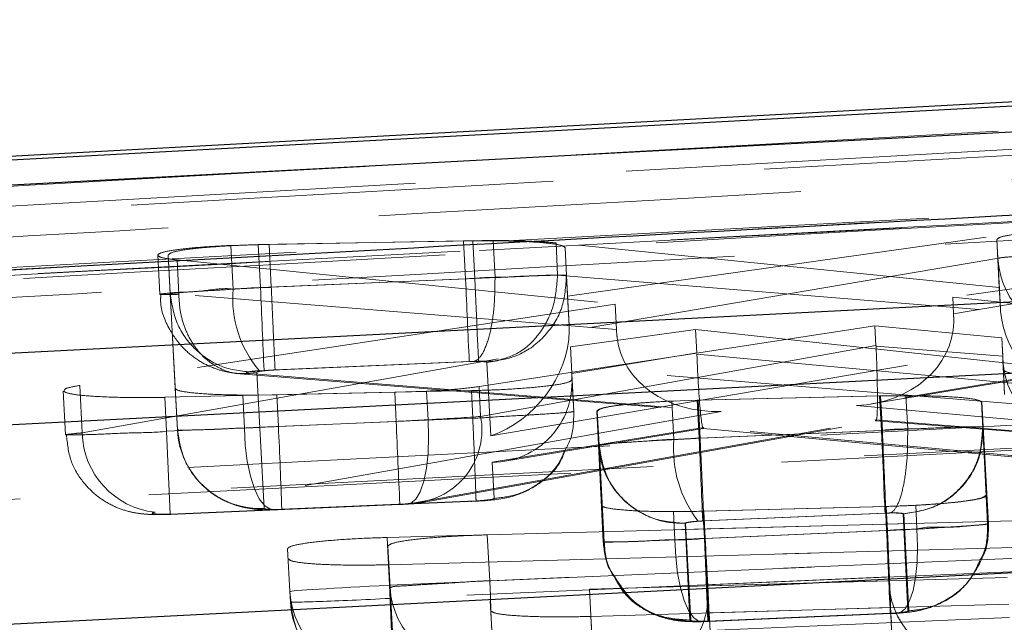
# Model space of a CAD drawing. Header units: millimetres. Extents: x 60 to 406, y 6 to 289.
# Tile 29 of 43: x 157.85 to 160.81, y 286.85 to 288.66. Entities that reach past the tile are written whole.
import ezdxf

# ---------------------------------------------------------------- set-up
doc = ezdxf.new("R2010")
doc.units = ezdxf.units.MM
doc.linetypes.add('HIDDEN', pattern=[1.905, 1.27, -0.635])

msp = doc.modelspace()

# ---------------------------------------------------------------- linework, layer by layer
at = {"color": 7, "linetype": 'Continuous', "lineweight": 25}
msp.add_line((165.361216, 288.65986), (155.324349, 288.112057), dxfattribs=at)
at = {"color": 7, "linetype": 'HIDDEN', "lineweight": 18}
for p, q in [((164.745055, 288.491656), (156.282471, 288.012718)), ((156.28341, 287.994442), (164.74594, 288.474453)), ((156.28341, 287.994442), (164.74594, 288.474453)), ((159.21228, 287.995321), (158.566983, 287.983668)), ((158.599442, 287.984301), (159.184329, 287.994844)), ((159.184329, 287.994844), (159.272916, 287.995328)), ((159.190191, 287.880761), (159.184329, 287.994844)), ((159.218104, 287.88193), (159.21228, 287.995321)), ((159.278586, 287.884985), (159.272916, 287.995328)), ((159.466829, 287.892287), (159.46187, 287.988809)), ((160.794299, 287.854408), (159.46187, 287.988809)), ((159.496866, 287.828279), (160.812834, 288.01423)), ((161.954846, 288.006832), (160.654198, 287.825731)), ((160.656765, 287.77576), (161.955527, 287.993577)), ((160.790125, 287.942623), (160.787231, 287.998942)), ((160.787231, 287.998942), (160.794299, 287.854408)), ((158.566983, 287.983668), (158.484822, 287.981224)), ((158.491566, 287.84996), (158.484822, 287.981224)), ((158.573635, 287.854229), (158.566983, 287.983668)), ((158.60605, 287.855667), (158.599442, 287.984301)), ((159.489002, 287.974355), (159.489, 287.974407)), ((159.489002, 287.974355), (159.496866, 287.828279)), ((159.493275, 287.891177), (159.489002, 287.974355)), ((158.265399, 287.951854), (158.271437, 287.834344)), ((158.317549, 287.551698), (158.296115, 287.95251)), ((158.302117, 287.835685), (158.296115, 287.95251)), ((158.328175, 287.834344), (158.32287, 287.937601)), ((158.32287, 287.937601), (159.639632, 287.80507)), ((160.816298, 287.946818), (159.501683, 287.723896)), ((160.797505, 287.792002), (160.790125, 287.942623)), ((158.573635, 287.854229), (159.218104, 287.88193)), ((159.190191, 287.880761), (158.606045, 287.855675)), ((159.278586, 287.88497), (159.278586, 287.884985)), ((159.466834, 287.89219), (159.466829, 287.892287)), ((159.466829, 287.892287), (160.798123, 287.783076)), ((159.493278, 287.891124), (159.493275, 287.891177)), ((159.501373, 287.740533), (159.493278, 287.891124)), ((160.797505, 287.792002), (160.794299, 287.854408)), ((158.302119, 287.83564), (158.302117, 287.835685)), ((158.302117, 287.835685), (158.323975, 287.42664)), ((158.328175, 287.834344), (158.328112, 287.834284)), ((159.643551, 287.728814), (158.328175, 287.834344)), ((159.501373, 287.740533), (159.496866, 287.828279)), ((160.654198, 287.825731), (162.284796, 287.654606)), ((160.656765, 287.77576), (160.654198, 287.825731)), ((159.639632, 287.80507), (158.030407, 287.560214)), ((159.643551, 287.728814), (159.639632, 287.80507)), ((162.287291, 287.60345), (160.657311, 287.75083)), ((159.230802, 287.557026), (160.420626, 287.739848)), ((159.881551, 287.728493), (159.505047, 287.676071)), ((161.087437, 287.598704), (159.881551, 287.728493)), ((159.885151, 287.658428), (159.881551, 287.728493)), ((161.763156, 287.734357), (160.365106, 287.49988)), ((160.410663, 287.504618), (161.79382, 287.736599)), ((160.423668, 287.680675), (160.420626, 287.739848)), ((160.420626, 287.739848), (160.801673, 287.703876)), ((158.037746, 287.417372), (159.645574, 287.703862)), ((159.266136, 287.409228), (161.030339, 287.708384)), ((160.804518, 287.648496), (160.801673, 287.703876)), ((160.801673, 287.703876), (160.80645, 287.60649)), ((160.423668, 287.680675), (159.235429, 287.466985)), ((159.505047, 287.676071), (159.510335, 287.577559)), ((159.509148, 287.596245), (159.505047, 287.676071)), ((160.804518, 287.648496), (160.423789, 287.678165)), ((159.228841, 287.633133), (158.584235, 287.605432)), ((158.617561, 287.606915), (159.201175, 287.631978)), ((159.201175, 287.631978), (159.21613, 287.632425)), ((161.061279, 287.486342), (159.273961, 287.632962)), ((159.509148, 287.596245), (159.885151, 287.658428)), ((159.885354, 287.654032), (161.090292, 287.543145)), ((160.810199, 287.533504), (160.805206, 287.635123)), ((158.584235, 287.605432), (158.570384, 287.604672)), ((159.254294, 287.629527), (159.266136, 287.409228)), ((160.810197, 287.533549), (160.80645, 287.60649)), ((158.507062, 287.596596), (158.511515, 287.596514)), ((158.511478, 287.59556), (159.912124, 287.48319)), ((158.511515, 287.596514), (158.542191, 287.595955)), ((158.542191, 287.595955), (159.957856, 287.482386)), ((158.584332, 287.19068), (158.562477, 287.599688)), ((159.515239, 287.482088), (159.509793, 287.583669)), ((159.515239, 287.48211), (159.510335, 287.577559)), ((157.980812, 287.544442), (157.987607, 287.412209)), ((158.037746, 287.417372), (158.030407, 287.560214)), ((158.317549, 287.551691), (158.323975, 287.42664)), ((159.20745, 287.544665), (158.622663, 287.53188)), ((158.977097, 287.539569), (159.07276, 287.543011)), ((159.077171, 287.45715), (159.07276, 287.543011)), ((159.211693, 287.462068), (159.20745, 287.544665)), ((159.235429, 287.466985), (159.230802, 287.557026)), ((158.286316, 287.524563), (158.977097, 287.539569)), ((158.291561, 287.42249), (158.286316, 287.524563)), ((158.622663, 287.53188), (158.520175, 287.531209)), ((158.525267, 287.432124), (158.520175, 287.531209)), ((158.62754, 287.436974), (158.622663, 287.53188)), ((158.981587, 287.452144), (158.977097, 287.539569)), ((159.810263, 287.513402), (159.886371, 287.515965)), ((159.816209, 287.39771), (159.810263, 287.513402)), ((159.870239, 287.515421), (159.889254, 287.51604)), ((159.886371, 287.515965), (160.434695, 287.528557)), ((159.892244, 287.401659), (159.886371, 287.515965)), ((159.889254, 287.51604), (160.437578, 287.528616)), ((159.895124, 287.401785), (159.889254, 287.51604)), ((160.440007, 287.425195), (160.434695, 287.528557)), ((160.437578, 287.528616), (160.51377, 287.529555)), ((160.442887, 287.425314), (160.437578, 287.528616)), ((160.518938, 287.428972), (160.51377, 287.529555)), ((160.735004, 287.513671), (160.742192, 287.509886)), ((160.365106, 287.49988), (162.089271, 287.343984)), ((160.744433, 287.435551), (160.740618, 287.509796)), ((160.740618, 287.509796), (160.754385, 287.230236)), ((160.742193, 287.509886), (160.742189, 287.50996)), ((160.742192, 287.509886), (160.757234, 287.230362)), ((160.746002, 287.43573), (160.742192, 287.509886)), ((159.957856, 287.482386), (158.256808, 287.179289)), ((158.62754, 287.436974), (159.211682, 287.46206)), ((159.03702, 287.207444), (160.421664, 287.456458)), ((159.070581, 287.210194), (160.42366, 287.453522)), ((159.515239, 287.48211), (159.515239, 287.482088)), ((159.589614, 287.38178), (159.584412, 287.483034)), ((159.598259, 287.200329), (159.584412, 287.483034)), ((159.601113, 287.200351), (159.585992, 287.483011)), ((159.591192, 287.381803), (159.585992, 287.483011)), ((160.421664, 287.456458), (161.065213, 287.406308)), ((160.423526, 287.453515), (161.027963, 287.406412)), ((158.981587, 287.452144), (158.291561, 287.42249)), ((159.906, 287.4343), (159.270426, 287.329202)), ((159.307597, 287.332517), (159.904459, 287.431215)), ((159.892244, 287.401659), (160.440007, 287.425195)), ((160.442887, 287.425314), (159.895124, 287.401793)), ((159.904334, 287.431215), (161.27648, 287.304943)), ((161.310076, 287.305092), (159.906, 287.4343)), ((160.518938, 287.428943), (160.518938, 287.428972)), ((160.744433, 287.435551), (160.758817, 287.143973)), ((160.744437, 287.435484), (160.744433, 287.435551)), ((160.746006, 287.43567), (160.746002, 287.43573)), ((160.761663, 287.144152), (160.746006, 287.43567)), ((158.302203, 287.173693), (158.291561, 287.42249)), ((159.603916, 287.090202), (159.589614, 287.38178)), ((159.591194, 287.381766), (159.591192, 287.381803)), ((159.591192, 287.381803), (159.606768, 287.090276)), ((159.270426, 287.329202), (159.276256, 287.220475)), ((160.758815, 287.14401), (160.754385, 287.230236)), ((160.761662, 287.144159), (160.757234, 287.230362)), ((158.302203, 287.173693), (158.99246, 287.203354)), ((158.302249, 287.172717), (158.992486, 287.202378)), ((158.637708, 287.188155), (158.621046, 287.1877)), ((159.221146, 287.213211), (158.637708, 287.188155)), ((158.637795, 287.187186), (159.221353, 287.212242)), ((158.99246, 287.203354), (159.008776, 287.204293)), ((159.008776, 287.204293), (159.03702, 287.207444)), ((159.221146, 287.213211), (159.221349, 287.212347)), ((159.603914, 287.090247), (159.598259, 287.200329)), ((159.601113, 287.200336), (159.606769, 287.090254)), ((160.451933, 287.196425), (159.903686, 287.182068)), ((160.454485, 287.196484), (159.906238, 287.182142)), ((160.543147, 287.200031), (160.451933, 287.196425)), ((160.455653, 287.124028), (160.451933, 287.196425)), ((160.458201, 287.124132), (160.454485, 287.196484)), ((160.546807, 287.128789), (160.543147, 287.200031)), ((161.108244, 287.160647), (158.953985, 287.103248)), ((159.255413, 287.111131), (161.409655, 287.168873)), ((159.906238, 287.182142), (159.814898, 287.180972)), ((159.819251, 287.096252), (159.814898, 287.180972)), ((160.450859, 287.176405), (159.903085, 287.152869)), ((159.907877, 287.100484), (159.903686, 287.182068)), ((159.910427, 287.100603), (159.906238, 287.182142)), ((159.906635, 287.153033), (160.453316, 287.176502)), ((160.453316, 287.176502), (160.466905, 287.176942)), ((160.519832, 286.882375), (160.505453, 287.173879)), ((160.507021, 287.174073), (160.52268, 286.882539)), ((159.849973, 287.145821), (159.864274, 286.854264)), ((159.867128, 286.854294), (159.851553, 287.145806)), ((159.903085, 287.152869), (159.889413, 287.152131)), ((160.758817, 287.143973), (160.758815, 287.14401)), ((160.761662, 287.144159), (160.761663, 287.144152)), ((158.961355, 286.959802), (158.953985, 287.103248)), ((159.262525, 286.972729), (159.255413, 287.111131)), ((160.455653, 287.124028), (159.907877, 287.100484)), ((159.91852, 286.851687), (159.907877, 287.100484)), ((159.910427, 287.100603), (160.45819, 287.124124)), ((158.661956, 286.940408), (158.655323, 287.069482)), ((158.977691, 286.685784), (158.956751, 287.077394)), ((158.963125, 286.953342), (158.956751, 287.077394)), ((159.603914, 287.090247), (159.603916, 287.090202)), ((159.606768, 287.090276), (159.606769, 287.090262)), ((161.413761, 287.088943), (159.913096, 287.047205)), ((158.958198, 287.021254), (160.458902, 287.062247)), ((158.961355, 286.959802), (161.113812, 287.052264)), ((161.414982, 287.065205), (159.262525, 286.972729)), ((159.913096, 287.047205), (159.917915, 286.957477)), ((159.917524, 286.961001), (159.913096, 287.047205)), ((160.458902, 287.062247), (160.463277, 286.973034)), ((160.462901, 286.984434), (160.458902, 287.062247)), ((158.963399, 286.920016), (158.958198, 287.021254)), ((159.917524, 286.961001), (161.417025, 287.025427)), ((160.462901, 286.984434), (158.963399, 286.920016)), ((159.917915, 286.957477), (160.8184, 286.983249)), ((158.963125, 286.953342), (158.984545, 286.552389)), ((160.463277, 286.973034), (159.562781, 286.947426)), ((159.923531, 286.84817), (159.917915, 286.957477)), ((160.468705, 286.867377), (160.463277, 286.973034)), ((160.468705, 286.867377), (160.464139, 286.960331)), ((158.663546, 286.909458), (158.661956, 286.940408)), ((159.569909, 286.808726), (159.562781, 286.947426)), ((159.923531, 286.84817), (159.918548, 286.941064)), ((159.27051, 286.789333), (159.264147, 286.913176)), ((159.56697, 286.865932), (160.467235, 286.892329)), ((160.822531, 286.902865), (159.922274, 286.876303)), ((160.467235, 286.892329), (160.475086, 286.732231)), ((160.471588, 286.807587), (160.467235, 286.892329)), ((159.571953, 286.76894), (159.56697, 286.865932)), ((159.91852, 286.851687), (160.466492, 286.875238)), ((159.918565, 286.85071), (160.466522, 286.874262)), ((160.467647, 286.875275), (159.920767, 286.851791)), ((159.920839, 286.850822), (160.467855, 286.874314)), ((159.922274, 286.876303), (159.930926, 286.715222)), ((159.927007, 286.784192), (159.922274, 286.876303)), ((160.824598, 286.862624), (159.923609, 286.823918)), ((160.45244, 286.873636), (160.493971, 286.876154)), ((160.466492, 286.875238), (160.482257, 286.876132)), ((160.467647, 286.875275), (160.467852, 286.874411)), ((159.905819, 286.851351), (159.898854, 286.850181)), ((159.920767, 286.851791), (159.905819, 286.851351))]:
    msp.add_line(p, q, dxfattribs=at)
at = {"color": 7, "linetype": 'Continuous', "lineweight": 25, "flags": 128}
for points in [[(165.084048, 288.628389), (164.35326, 288.58911), (161.409857, 288.43074), (155.65052, 288.120088)], [(155.251758, 288.027127), (155.97623, 288.065543), (158.919824, 288.221476), (164.692509, 288.526652)], [(163.821778, 287.964304), (163.08591, 287.926552), (160.142438, 287.775529), (154.669694, 287.494746)], [(154.266759, 287.260515), (155.002625, 287.298282), (157.946093, 287.449342), (163.361826, 287.727294)], [(162.120128, 287.063201), (161.384263, 287.025389), (158.440802, 286.874157), (153.644256, 286.627722)]]:
    msp.add_lwpolyline(points, dxfattribs=at)
at = {"color": 7, "linetype": 'HIDDEN', "lineweight": 18, "flags": 128}
for points in [[(155.510215, 287.790996), (156.246157, 287.830514), (159.18993, 287.988422), (164.944905, 288.296421)], [(155.510215, 287.790996), (156.246157, 287.830514), (159.18993, 287.988422), (164.944905, 288.296421)], [(164.880601, 288.267975), (164.144644, 288.228852), (161.200816, 288.072241), (155.439196, 287.765053)], [(164.880601, 288.267975), (164.144644, 288.228852), (161.200816, 288.072241), (155.439196, 287.765053)], [(159.218104, 287.88193), (159.220084, 287.835908), (159.221995, 287.791466), (159.223778, 287.750115), (159.225365, 287.713279), (159.226706, 287.682218), (159.227755, 287.658003), (159.228475, 287.641448), (159.228841, 287.633133)], [(154.550109, 287.118186), (155.285975, 287.155946), (158.22944, 287.306977), (163.702173, 287.587789)], [(154.550109, 287.118186), (155.285975, 287.155946), (158.22944, 287.306977), (163.702173, 287.587789)], [(154.432628, 287.03655), (160.799184, 287.363258), (163.527706, 287.503284)], [(163.558725, 287.511823), (162.822859, 287.474056), (159.879395, 287.32301), (154.463667, 287.045104)], [(163.558725, 287.511823), (162.822859, 287.474056), (159.879395, 287.32301), (154.463667, 287.045104)], [(159.008776, 287.204293), (159.025065, 287.206021), (159.040199, 287.218307), (159.053532, 287.240637), (159.064496, 287.272048), (159.072619, 287.311201), (159.077557, 287.356419), (159.079095, 287.405771), (159.077171, 287.45715)], [(158.621046, 287.1877), (158.603504, 287.187983), (158.586252, 287.198817), (158.570023, 287.219738), (158.555505, 287.249853), (158.543316, 287.287888), (158.533971, 287.332234), (158.527869, 287.380998), (158.525267, 287.432124)], [(160.440007, 287.425195), (160.442007, 287.37918), (160.443941, 287.334737), (160.44574, 287.293387), (160.447346, 287.256559), (160.448702, 287.225497), (160.449762, 287.201275), (160.45049, 287.184727), (160.450859, 287.176405)], [(160.482257, 286.876132), (160.497755, 286.877808), (160.512132, 286.890042), (160.524774, 286.912334), (160.535142, 286.943709), (160.54279, 286.982847), (160.54739, 287.028049), (160.54875, 287.077402), (160.546807, 287.128789)], [(159.898854, 286.850181), (159.890158, 286.851672), (159.874707, 286.862549), (159.860126, 286.883523), (159.847032, 286.913713), (159.835983, 286.95183), (159.827448, 286.996243), (159.821791, 287.045081), (159.819251, 287.096252)], [(158.961355, 286.959802), (158.963332, 286.91378), (158.965241, 286.869337), (158.967018, 286.827986), (158.968599, 286.791151), (158.969935, 286.760097), (158.970974, 286.735875), (158.971686, 286.71932), (158.972043, 286.711005)], [(159.273212, 286.723939), (159.272855, 286.732261), (159.272143, 286.748809), (159.271102, 286.773031), (159.269768, 286.804092), (159.268187, 286.84092), (159.26641, 286.882271), (159.264501, 286.926714), (159.262525, 286.972729)], [(158.963399, 286.920016), (158.965608, 286.868584), (158.967724, 286.819358), (158.969652, 286.774454), (158.971313, 286.735778), (158.972636, 286.704999), (158.973561, 286.683438), (158.974053, 286.672016), (158.974087, 286.671219)]]:
    msp.add_lwpolyline(points, dxfattribs=at)
at = {"color": 7, "linetype": 'HIDDEN', "lineweight": 18}
for centre, radius, start, end in [((161.039278, 287.955919), 0.249508, 183.05481, 272.573926), ((223.708347, 290.604676), 64.575632, 182.41755529, 182.63850663), ((158.822764, 287.821076), 0.332454, 175.01573, 220.611569), ((-58.286953, 278.489992), 217.062672, 2.4068159, 2.47254791), ((159.019491, 287.426453), 0.219709, 274.576039, 10.630955), ((158.573125, 287.439933), 0.249504, 183.053861, 272.574468), ((134.52922, 286.327563), 24.123843, 2.0443987, 2.6358582), ((226.520096, 290.278984), 67.597642, 182.39672928, 182.60780495), ((87.180769, 284.229911), 73.33177, 2.30285855, 2.49743192), ((158.283185, 287.42338), 0.245512, 181.402204, 263.832511), ((160.168018, 287.36888), 0.352988, 175.315166, 217.882117), ((285.409636, 292.746236), 125.631127, 182.43820278, 182.55177441), ((159.838766, 287.395075), 0.249506, 183.054272, 272.574465), ((124.040078, 285.485367), 35.906698, 2.180908, 2.5782773), ((242.486333, 290.573131), 82.103159, 182.40766896, 182.58145193), ((159.212275, 286.96662), 0.249504, 183.050456, 272.57468), ((158.911102, 286.953689), 0.2495, 183.051334, 272.575601), ((158.9127, 286.922747), 0.249508, 183.052982, 272.573546)]:
    msp.add_arc(centre, radius, start, end, dxfattribs=at)
for centre, major_axis, ratio, start_param, end_param in [((159.190784, 287.876204), (0.301325, 0.015047), 0.0151709, 1.27433613, 1.57200494), ((158.57377, 287.849513), (0.302923, 0.015116), 0.01555771, 1.57046717, 1.84483624), ((161.048712, 287.773491), (0.189164, -0.187921), 0.88225106, 3.91246755, 3.94806245), ((161.050592, 287.735138), (-0.199593, 0.206267), 0.75696446, 0.75001211, 2.27682434), ((160.354419, 287.748674), (0.30275, 0.01151), 0.82194884, 4.71644173, 6.24561522), ((160.509078, 287.774613), (-0.018645, 0.249994), 0.58828407, 4.57335211, 4.67312388), ((159.255448, 287.658022), (0.178886, 0.223691), 0.75659415, 3.99809665, 5.51120839), ((159.253387, 287.696367), (0.168908, 0.20632), 0.88224668, 5.44627428, 5.51231108), ((159.790529, 287.743746), (-0.006255, 0.250826), 0.58768878, 1.61570349, 1.71582792), ((159.947167, 287.731179), (0.302607, 0.014578), 0.82197805, 3.19292288, 4.70810999), ((160.410976, 287.705251), (-0.012618, 0.251737), 0.04566672, 2.986298, 4.60229779), ((160.266004, 287.67918), (-0.019698, 0.249972), 0.62789117, 4.65889656, 4.66891909), ((159.895312, 287.683099), (-0.009086, 0.251888), 0.0439248, 1.68487354, 3.29685885), ((160.803257, 287.674682), (-0.012927, 0.251765), 0.00033007, 1.67497416, 1.72856571), ((161.054525, 287.655101), (0.181539, 0.176408), 0.97142877, 2.43621876, 3.99862701), ((159.259739, 287.578), (0.1974, -0.158548), 0.97147333, 5.4176819, 6.99683154), ((159.507893, 287.619035), (-0.012917, 0.251259), 0.00033116, 4.57115879, 4.62155477), ((158.981579, 287.456631), (0.300284, 0.015002), 0.01491658, 4.71167387, 5.03562229), ((158.980621, 287.456917), (0.304079, 0.015165), 0.01583504, 5.03440506, 5.70513628), ((158.626699, 287.441236), (0.298103, 0.014909), 0.01437826, 4.36447807, 4.71448469), ((160.442826, 287.420299), (0.306171, 0.015255), 0.01633156, 1.3187504, 1.56978356), ((159.892682, 287.396758), (0.305133, 0.015211), 0.01608608, 1.57142944, 1.82332118), ((160.455605, 287.128527), (0.300453, 0.01501), 0.01495806, 4.71180124, 5.0200563), ((159.909787, 287.104947), (0.298948, 0.014945), 0.01458764, 4.40398088, 4.71379919), ((158.961582, 286.955381), (0.299626, 0.014974), 0.01475509, 1.570817, 3.14161332), ((160.712728, 286.995163), (0.175682, 0.192641), 0.91538181, 2.40566335, 3.96807147), ((159.667696, 286.95027), (0.193178, -0.175379), 0.91537876, 5.44833583, 7.02748535), ((158.963172, 286.924436), (0.299626, 0.014974), 0.01475509, 3.14161332, 4.71240965), ((160.718376, 286.880213), (-0.012316, 0.250675), 0.99610417, 1.57304845, 1.65295763)]:
    msp.add_ellipse(centre, major_axis=major_axis, ratio=ratio, start_param=start_param, end_param=end_param, dxfattribs=at)
for points, knots in [([(155.718896, 288.041082), (157.622955, 288.147716), (160.907407, 288.331656), (164.193139, 288.514436), (165.574071, 288.591256)], [0, 0, 0, 0, 0.579718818, 1, 1, 1, 1]), ([(155.718896, 288.041082), (157.622955, 288.147716), (160.907407, 288.331656), (164.193139, 288.514436), (165.574071, 288.591256)], [0, 0, 0, 0, 0.579718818, 1, 1, 1, 1]), ([(157.027961, 287.960996), (157.095892, 287.964903), (157.654276, 287.997015), (160.117878, 288.138614), (162.51358, 288.275491), (164.418817, 288.384345)], [0, 0, 0, 0, 0.02757403, 0.22665593, 1, 1, 1, 1]), ([(164.639851, 288.279113), (162.820776, 288.179981), (159.423044, 287.994818), (156.024233, 287.809083), (154.445074, 287.722786)], [0, 0, 0, 0, 0.53537912, 1, 1, 1, 1]), ([(155.427156, 287.763287), (156.519733, 287.821631), (159.666391, 287.989663), (162.813115, 288.156439), (164.867238, 288.265308)], [0, 0, 0, 0, 0.34721854, 1, 1, 1, 1]), ([(164.834791, 288.27655), (164.712165, 288.269622), (164.099032, 288.234978), (161.523874, 288.089385), (158.82606, 287.936357), (156.61877, 287.810678), (156.373473, 287.796711)], [0, 0, 0, 0, 0.04347757, 0.21738773, 0.91302791, 1, 1, 1, 1]), ([(164.834791, 288.27655), (164.712165, 288.269622), (164.099032, 288.234978), (161.523874, 288.089385), (158.82606, 287.936357), (156.61877, 287.810678), (156.373473, 287.796711)], [0, 0, 0, 0, 0.04347757, 0.21738773, 0.91302791, 1, 1, 1, 1]), ([(156.828278, 287.767564), (156.9509, 287.774598), (157.564008, 287.809768), (160.166776, 287.958855), (162.646945, 288.100147), (164.636619, 288.213496)], [0, 0, 0, 0, 0.04711233, 0.23556157, 1, 1, 1, 1]), ([(161.000761, 288.027709), (160.969328, 288.025998), (160.906465, 288.022578), (160.835935, 288.014784), (160.793837, 288.006582), (160.789271, 288.001301), (160.787231, 287.998942)], [0, 0, 0, 0, 0.26226433, 0.52450066, 0.78760059, 1, 1, 1, 1]), ([(159.46187, 287.988809), (159.445334, 287.990196), (159.406593, 287.993445), (159.320275, 287.996272), (159.24897, 287.995644), (159.21228, 287.995321)], [0, 0, 0, 0, 0.26552176, 0.62207113, 1, 1, 1, 1]), ([(159.272916, 287.995328), (159.30482, 287.994766), (159.368627, 287.993643), (159.440236, 287.988345), (159.482196, 287.981651), (159.486946, 287.976559), (159.489002, 287.974355)], [0, 0, 0, 0, 0.26558831, 0.53116331, 0.79703814, 1, 1, 1, 1]), ([(158.484822, 287.981224), (158.453124, 287.979579), (158.389734, 287.97629), (158.317227, 287.968546), (158.271908, 287.95972), (158.260276, 287.950576), (158.279641, 287.942902), (158.310301, 287.939143), (158.32287, 287.937601)], [0, 0, 0, 0, 0.17420774, 0.34838974, 0.52312381, 0.69920982, 0.87668762, 1, 1, 1, 1]), ([(158.296115, 287.95251), (158.299394, 287.955537), (158.305952, 287.961591), (158.358384, 287.97045), (158.435706, 287.977778), (158.521033, 287.982432), (158.577291, 287.983773), (158.599442, 287.984301)], [0, 0, 0, 0, 0.215550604, 0.43113776, 0.646047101, 0.860639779, 1, 1, 1, 1]), ([(160.790125, 287.942623), (160.790125, 287.942623), (160.790123, 287.942623), (160.801798, 287.945217), (160.853204, 287.948453), (160.925479, 287.95461), (160.98087, 287.954844), (161.00433, 287.957872), (161.004349, 287.957874)], [0, 0, 0, 0, 0.000154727, 0.265299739, 0.536029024, 0.80659205, 0.999841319, 1, 1, 1, 1]), ([(159.278594, 287.88497), (159.278315, 287.856829), (159.277758, 287.800543), (159.266558, 287.725019), (159.248841, 287.666709), (159.230569, 287.639194), (159.21916, 287.633846), (159.21613, 287.632425)], [0, 0, 0, 0, 0.22653172, 0.45309118, 0.67962137, 0.91490243, 1, 1, 1, 1]), ([(159.218104, 287.88193), (159.218125, 287.881933), (159.244911, 287.885181), (159.306473, 287.88511), (159.3956, 287.89009), (159.445882, 287.89219), (159.466823, 287.89219), (159.466834, 287.89219)], [0, 0, 0, 0, 0.000213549, 0.279183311, 0.632754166, 0.999793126, 1, 1, 1, 1]), ([(159.493278, 287.891124), (159.491168, 287.858169), (159.486946, 287.792259), (159.432856, 287.706788), (159.352515, 287.645113), (159.287034, 287.634723), (159.254294, 287.629527)], [0, 0, 0, 0, 0.25000395, 0.50000302, 0.74999674, 1, 1, 1, 1]), ([(159.466834, 287.89219), (159.464191, 287.860269), (159.458903, 287.796427), (159.414886, 287.713184), (159.351228, 287.651743), (159.299716, 287.639222), (159.273961, 287.632962)], [0, 0, 0, 0, 0.25000055, 0.50000147, 0.75000515, 1, 1, 1, 1]), ([(159.493275, 287.891177), (159.493275, 287.891177), (159.493276, 287.891176), (159.480347, 287.892475), (159.426377, 287.890637), (159.355046, 287.889002), (159.301475, 287.884985), (159.278605, 287.884985), (159.278586, 287.884985)], [0, 0, 0, 0, 0.00015475, 0.28386128, 0.55004907, 0.81223408, 0.99984708, 1, 1, 1, 1]), ([(158.328112, 287.834284), (158.314991, 287.833981), (158.284161, 287.83327), (158.266256, 287.833955), (158.279033, 287.836002), (158.324328, 287.840599), (158.396647, 287.841989), (158.459403, 287.853983), (158.491547, 287.849962), (158.491566, 287.84996)], [0, 0, 0, 0, 0.13029477, 0.30613355, 0.47948706, 0.65151104, 0.82465011, 0.99989162, 1, 1, 1, 1]), ([(158.606039, 287.855667), (158.606023, 287.855665), (158.59856, 287.854516), (158.557245, 287.854902), (158.483378, 287.848542), (158.396506, 287.844163), (158.334703, 287.839579), (158.305775, 287.836907), (158.30309, 287.835977), (158.302119, 287.83564)], [0, 0, 0, 0, 0.00010292, 0.04758506, 0.25923935, 0.4722036, 0.68801165, 0.88707059, 1, 1, 1, 1]), ([(158.617561, 287.606915), (158.617235, 287.61296), (158.616581, 287.62505), (158.61386, 287.683551), (158.610236, 287.763014), (158.607438, 287.824782), (158.606039, 287.855667)], [0, 0, 0, 0, 0.24999635, 0.49999918, 0.7499881, 1, 1, 1, 1]), ([(158.274401, 287.834373), (158.273859, 287.82726), (158.271063, 287.790517), (158.295573, 287.732148), (158.337542, 287.672924), (158.384768, 287.635006), (158.430364, 287.61219), (158.469982, 287.600877), (158.495342, 287.596998), (158.505145, 287.596098), (158.507025, 287.595925)], [0, 0, 0, 0, 0.05758638, 0.29744954, 0.48640385, 0.64564307, 0.78196423, 0.89833266, 0.9805002, 1, 1, 1, 1]), ([(158.562477, 287.599688), (158.529768, 287.60199), (158.464351, 287.606594), (158.379625, 287.659991), (158.318272, 287.738978), (158.307503, 287.80342), (158.302119, 287.83564)], [0, 0, 0, 0, 0.25000492, 0.49999858, 0.75001139, 1, 1, 1, 1]), ([(158.328112, 287.834284), (158.32904, 287.817536), (158.330896, 287.784037), (158.344023, 287.736373), (158.364166, 287.693061), (158.391257, 287.655986), (158.423983, 287.626322), (158.461139, 287.606504), (158.489539, 287.59667), (158.505129, 287.596604), (158.507062, 287.596596)], [0, 0, 0, 0, 0.140014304, 0.280043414, 0.420071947, 0.560105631, 0.700136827, 0.840164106, 0.980186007, 1, 1, 1, 1]), ([(159.21613, 287.632425), (159.220123, 287.632458), (159.22976, 287.632536), (159.242305, 287.632104), (159.252305, 287.631118), (159.253618, 287.630068), (159.254294, 287.629527)], [0, 0, 0, 0, 0.18765314, 0.45289509, 0.71820876, 1, 1, 1, 1]), ([(159.273961, 287.632962), (159.273823, 287.632972), (159.269931, 287.633253), (159.260472, 287.633676), (159.244479, 287.633678), (159.233494, 287.633295), (159.228841, 287.633133)], [0, 0, 0, 0, 0.013286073, 0.374570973, 0.735016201, 1, 1, 1, 1]), ([(158.570384, 287.604672), (158.564851, 287.60424), (158.553787, 287.603375), (158.541125, 287.601674), (158.533086, 287.599879), (158.530862, 287.598149), (158.534192, 287.596787), (158.539822, 287.596201), (158.542191, 287.595955)], [0, 0, 0, 0, 0.1699256, 0.33978832, 0.51177786, 0.68819557, 0.8687834, 1, 1, 1, 1]), ([(158.562477, 287.599688), (158.562644, 287.599974), (158.563107, 287.600774), (158.568226, 287.602277), (158.579356, 287.604039), (158.595207, 287.605627), (158.608759, 287.606517), (158.616275, 287.606856), (158.617561, 287.606915)], [0, 0, 0, 0, 0.11057302, 0.30819155, 0.52318887, 0.73809362, 0.95519122, 1, 1, 1, 1]), ([(160.80645, 287.60649), (160.810074, 287.603641), (160.817321, 287.597942), (160.87104, 287.591373), (160.949625, 287.587318), (161.03511, 287.586273), (161.09074, 287.587246), (161.111994, 287.587618)], [0, 0, 0, 0, 0.21694934, 0.43390443, 0.65077919, 0.86657243, 1, 1, 1, 1]), ([(159.510335, 287.577559), (159.507083, 287.574542), (159.500581, 287.568507), (159.44818, 287.559504), (159.370844, 287.551867), (159.285603, 287.546867), (159.22945, 287.545285), (159.20745, 287.544665)], [0, 0, 0, 0, 0.21572646, 0.43147611, 0.64664915, 0.86156085, 1, 1, 1, 1]), ([(158.030407, 287.560214), (158.013587, 287.55721), (157.984502, 287.552015), (157.984294, 287.546814), (157.984206, 287.54462)], [0, 0, 0, 0, 0.57831985, 1, 1, 1, 1]), ([(158.520175, 287.531209), (158.488836, 287.531825), (158.426158, 287.533057), (158.358109, 287.538616), (158.322594, 287.545175), (158.318938, 287.549902), (158.317549, 287.551698)], [0, 0, 0, 0, 0.27671409, 0.55342473, 0.83034228, 1, 1, 1, 1]), ([(159.07276, 287.543011), (159.104411, 287.54489), (159.167539, 287.548638), (159.209753, 287.554235), (159.230802, 287.557026)], [0, 0, 0, 0, 0.50136673, 1, 1, 1, 1]), ([(157.982204, 287.542177), (157.988862, 287.539364), (158.002202, 287.533729), (158.063669, 287.527499), (158.147895, 287.523925), (158.227313, 287.523481), (158.273922, 287.524336), (158.286316, 287.524563)], [0, 0, 0, 0, 0.22928506, 0.45935878, 0.68903948, 0.91731508, 1, 1, 1, 1]), ([(159.584412, 287.483034), (159.587632, 287.486055), (159.594071, 287.492098), (159.646454, 287.50108), (159.720473, 287.508626), (159.781539, 287.511874), (159.810263, 287.513402)], [0, 0, 0, 0, 0.25785079, 0.51575678, 0.77222016, 1, 1, 1, 1]), ([(159.585992, 287.483011), (159.589259, 287.48603), (159.595795, 287.492068), (159.648337, 287.50105), (159.724574, 287.508837), (159.789181, 287.512138), (159.821069, 287.513767)], [0, 0, 0, 0, 0.25191493, 0.50385771, 0.75512737, 1, 1, 1, 1]), ([(160.434695, 287.528557), (160.468795, 287.529063), (160.536988, 287.530076), (160.628106, 287.527751), (160.697426, 287.522827), (160.734773, 287.516417), (160.738953, 287.511682), (160.740618, 287.509796)], [0, 0, 0, 0, 0.21331253, 0.42657682, 0.64100273, 0.85700322, 1, 1, 1, 1]), ([(159.221349, 287.212347), (159.221356, 287.212315), (159.221521, 287.211556), (159.22149, 287.218259), (159.220608, 287.246022), (159.218381, 287.303083), (159.215299, 287.377793), (159.212888, 287.433972), (159.211682, 287.46206)], [0, 0, 0, 0, 0.00592125, 0.14125554, 0.35594545, 0.57062648, 0.78532507, 1, 1, 1, 1]), ([(159.211693, 287.462075), (159.211713, 287.462075), (159.232624, 287.462075), (159.287565, 287.466785), (159.353725, 287.469598), (159.421315, 287.473869), (159.476731, 287.477702), (159.509664, 287.480359), (159.51524, 287.48211), (159.515239, 287.48211), (159.515239, 287.48211)], [0, 0, 0, 0, 0.000125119, 0.131689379, 0.346477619, 0.439406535, 0.654171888, 0.870347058, 0.999874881, 1, 1, 1, 1]), ([(159.488139, 287.363899), (159.494562, 287.375417), (159.514716, 287.411557), (159.515027, 287.453507), (159.515239, 287.482088)], [0, 0, 0, 0, 0.31870542, 1, 1, 1, 1]), ([(158.323975, 287.42664), (158.323975, 287.42664), (158.323974, 287.42664), (158.335816, 287.425331), (158.385969, 287.426976), (158.454128, 287.428423), (158.504156, 287.432124), (158.525248, 287.432124), (158.525267, 287.432124)], [0, 0, 0, 0, 0.0001605, 0.27678152, 0.54892482, 0.82097367, 0.99983663, 1, 1, 1, 1]), ([(158.324094, 287.42667), (158.329217, 287.394827), (158.338205, 287.338958), (158.381995, 287.274496), (158.428266, 287.233189), (158.474534, 287.20789), (158.517008, 287.194175), (158.554561, 287.188286), (158.584188, 287.186379), (158.604289, 287.186709), (158.612981, 287.186851)], [0, 0, 0, 0, 0.22437338, 0.39366737, 0.53652576, 0.65876302, 0.76301223, 0.85115856, 0.93564182, 1, 1, 1, 1]), ([(160.440007, 287.425195), (160.440027, 287.425197), (160.473782, 287.429418), (160.541982, 287.428955), (160.63156, 287.434122), (160.700499, 287.43586), (160.737196, 287.436725), (160.744437, 287.435484), (160.744437, 287.435484), (160.744437, 287.435484)], [0, 0, 0, 0, 0.00012615, 0.21432495, 0.42462491, 0.63492354, 0.84816714, 0.99996479, 1, 1, 1, 1]), ([(160.518938, 287.428943), (160.518864, 287.400805), (160.518716, 287.344526), (160.509535, 287.269175), (160.494882, 287.21146), (160.481112, 287.18753), (160.471571, 287.179221), (160.46873, 287.177833), (160.466905, 287.176942)], [0, 0, 0, 0, 0.22670546, 0.45343143, 0.68016287, 0.90688887, 0.94019636, 1, 1, 1, 1]), ([(160.505453, 287.173879), (160.538188, 287.179078), (160.603658, 287.189476), (160.683995, 287.251148), (160.738083, 287.336617), (160.742319, 287.402529), (160.744437, 287.435484)], [0, 0, 0, 0, 0.24999914, 0.49999481, 0.74999762, 1, 1, 1, 1]), ([(160.746006, 287.43567), (160.743895, 287.402715), (160.739674, 287.336805), (160.685584, 287.251334), (160.605243, 287.18966), (160.539762, 287.179269), (160.507021, 287.174073)], [0, 0, 0, 0, 0.25000718, 0.5000064, 0.749999, 1, 1, 1, 1]), ([(158.291561, 287.42249), (158.291541, 287.422488), (158.257787, 287.418396), (158.189606, 287.41868), (158.100038, 287.413589), (158.03121, 287.411775), (157.990526, 287.411092), (157.983097, 287.41275), (158.006382, 287.414276), (158.029771, 287.417372), (158.037735, 287.417372), (158.037746, 287.417372)], [0, 0, 0, 0, 0.000094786, 0.156150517, 0.309586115, 0.46293926, 0.618305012, 0.776092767, 0.93574948, 0.999909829, 1, 1, 1, 1]), ([(157.990493, 287.412253), (157.993132, 287.385669), (157.998296, 287.333672), (158.037372, 287.269977), (158.083508, 287.224699), (158.130641, 287.196713), (158.174047, 287.181332), (158.212521, 287.174359), (158.248926, 287.171793), (158.28179, 287.171808), (158.303827, 287.172803), (158.30934, 287.173052)], [0, 0, 0, 0, 0.17288987, 0.33815933, 0.47586761, 0.59386787, 0.69441027, 0.77729262, 0.85602778, 0.96398162, 1, 1, 1, 1]), ([(159.589614, 287.38178), (159.589614, 287.38178), (159.589613, 287.38178), (159.601289, 287.384219), (159.652597, 287.388202), (159.728351, 287.392001), (159.787932, 287.39771), (159.816189, 287.39771), (159.816209, 287.39771)], [0, 0, 0, 0, 0.000149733, 0.256880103, 0.518635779, 0.780491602, 0.999845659, 1, 1, 1, 1]), ([(159.895111, 287.401778), (159.895095, 287.401778), (159.887511, 287.401778), (159.84643, 287.398501), (159.772272, 287.395664), (159.685516, 287.389995), (159.623706, 287.385761), (159.594828, 287.383005), (159.592158, 287.382094), (159.591194, 287.381766)], [0, 0, 0, 0, 0.00009781, 0.04778895, 0.25952316, 0.47238938, 0.68823803, 0.88736582, 1, 1, 1, 1]), ([(159.895124, 287.401793), (159.896522, 287.370908), (159.899319, 287.309138), (159.902939, 287.22967), (159.905656, 287.171167), (159.906309, 287.159077), (159.906635, 287.153033)], [0, 0, 0, 0, 0.25000258, 0.500001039, 0.749996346, 1, 1, 1, 1]), ([(159.851553, 287.145806), (159.818843, 287.148108), (159.753425, 287.152713), (159.668698, 287.206108), (159.607343, 287.285098), (159.596577, 287.349543), (159.591194, 287.381766)], [0, 0, 0, 0, 0.24999883, 0.49999081, 0.74999887, 1, 1, 1, 1]), ([(159.205919, 287.211572), (159.224334, 287.21245), (159.276148, 287.214922), (159.346301, 287.226588), (159.422646, 287.269998), (159.471178, 287.316212), (159.484855, 287.35305), (159.488775, 287.363608)], [0, 0, 0, 0, 0.1577571, 0.44386458, 0.66416301, 0.90374127, 1, 1, 1, 1]), ([(159.276256, 287.220475), (159.298855, 287.223216), (159.345984, 287.228932), (159.413285, 287.264357), (159.465268, 287.310629), (159.482243, 287.350166), (159.488139, 287.363899)], [0, 0, 0, 0, 0.25100737, 0.523463, 0.83448417, 1, 1, 1, 1]), ([(159.276256, 287.220475), (159.276044, 287.220139), (159.275476, 287.219241), (159.269363, 287.217636), (159.25942, 287.216171), (159.247046, 287.214856), (159.234942, 287.213902), (159.224885, 287.213398), (159.221146, 287.213211)], [0, 0, 0, 0, 0.12827195, 0.34284981, 0.5573523, 0.65107293, 0.87027318, 1, 1, 1, 1]), ([(160.757234, 287.230362), (160.753988, 287.227366), (160.747495, 287.221372), (160.695125, 287.212236), (160.617818, 287.20435), (160.532604, 287.199009), (160.476466, 287.197195), (160.454485, 287.196484)], [0, 0, 0, 0, 0.21568999, 0.43140333, 0.64661979, 0.86163489, 1, 1, 1, 1]), ([(160.754385, 287.230236), (160.7511, 287.227226), (160.744529, 287.221206), (160.691823, 287.212094), (160.621547, 287.20475), (160.566395, 287.20143), (160.543147, 287.200031)], [0, 0, 0, 0, 0.26880144, 0.53765396, 0.80511009, 1, 1, 1, 1]), ([(158.621046, 287.1877), (158.617301, 287.187685), (158.6079, 287.187646), (158.595696, 287.188122), (158.586209, 287.189144), (158.584959, 287.190167), (158.584332, 287.19068)], [0, 0, 0, 0, 0.18192939, 0.4566432, 0.72749623, 1, 1, 1, 1]), ([(158.612903, 287.186508), (158.614986, 287.186536), (158.623211, 287.186646), (158.631646, 287.18696), (158.637944, 287.187194)], [0, 0, 0, 0, 0.25322795, 1, 1, 1, 1]), ([(158.992342, 287.20237), (158.994359, 287.202461), (159.002475, 287.202827), (159.010467, 287.203362), (159.016473, 287.203764)], [0, 0, 0, 0, 0.2484734, 1, 1, 1, 1]), ([(159.01589, 287.203726), (159.020216, 287.204054), (159.039488, 287.205511), (159.057241, 287.20819), (159.071009, 287.210268)], [0, 0, 0, 0, 0.22449132, 1, 1, 1, 1]), ([(159.903686, 287.182068), (159.869567, 287.181472), (159.801335, 287.180282), (159.710266, 287.182419), (159.641086, 287.187239), (159.603982, 287.19366), (159.599885, 287.198434), (159.598259, 287.200329)], [0, 0, 0, 0, 0.2135337, 0.42702483, 0.64161466, 0.85773926, 1, 1, 1, 1]), ([(158.256808, 287.179289), (158.255539, 287.179045), (158.251077, 287.178191), (158.247185, 287.176708), (158.248536, 287.175097), (158.25599, 287.17388), (158.268399, 287.173211), (158.28435, 287.173087), (158.296258, 287.173491), (158.302203, 287.173693)], [0, 0, 0, 0, 0.06368288, 0.22387269, 0.3841148, 0.54213217, 0.69657526, 0.84853393, 1, 1, 1, 1]), ([(160.505453, 287.173879), (160.505104, 287.174249), (160.504255, 287.175148), (160.497268, 287.176222), (160.48486, 287.176895), (160.468808, 287.17702), (160.456843, 287.17661), (160.450859, 287.176405)], [0, 0, 0, 0, 0.15229356, 0.36996891, 0.58241539, 0.79112614, 1, 1, 1, 1]), ([(160.466905, 287.176942), (160.470768, 287.17699), (160.480351, 287.177109), (160.493375, 287.176759), (160.501727, 287.176011), (160.50622, 287.175078), (160.506719, 287.174452), (160.507021, 287.174073)], [0, 0, 0, 0, 0.173672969, 0.430917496, 0.68826351, 0.811072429, 1, 1, 1, 1]), ([(159.889413, 287.152131), (159.884641, 287.151776), (159.874118, 287.150994), (159.861082, 287.149375), (159.8517, 287.147536), (159.850548, 287.146392), (159.849973, 287.145821)], [0, 0, 0, 0, 0.21470773, 0.47350152, 0.73713068, 1, 1, 1, 1]), ([(159.851553, 287.145806), (159.851717, 287.146093), (159.852176, 287.146896), (159.857283, 287.148385), (159.868409, 287.15015), (159.884256, 287.151742), (159.897818, 287.152617), (159.905343, 287.152972), (159.906635, 287.153033)], [0, 0, 0, 0, 0.11017285, 0.3076358, 0.52269392, 0.7376795, 0.95497848, 1, 1, 1, 1]), ([(160.458201, 287.124139), (160.458221, 287.124142), (160.478979, 287.126737), (160.534211, 287.1268), (160.600211, 287.131911), (160.667786, 287.135821), (160.723183, 287.139811), (160.756109, 287.14241), (160.761663, 287.144159), (160.761662, 287.144159), (160.761662, 287.144159)], [0, 0, 0, 0, 0.00012612, 0.13176918, 0.34657659, 0.43943331, 0.65411814, 0.87046563, 0.99987485, 1, 1, 1, 1]), ([(160.758815, 287.14401), (160.758815, 287.14401), (160.758816, 287.14401), (160.750842, 287.141758), (160.711235, 287.139723), (160.641037, 287.131061), (160.578416, 287.13722), (160.546826, 287.128793), (160.546807, 287.128789)], [0, 0, 0, 0, 0.00015556, 0.208547, 0.4702901, 0.73348338, 0.99984285, 1, 1, 1, 1]), ([(160.733802, 287.030031), (160.7394, 287.040172), (160.758607, 287.074969), (160.75873, 287.115356), (160.758817, 287.143973)], [0, 0, 0, 0, 0.29143003, 1, 1, 1, 1]), ([(160.761663, 287.144152), (160.761475, 287.115564), (160.761201, 287.073915), (160.741227, 287.038035), (160.734962, 287.026783)], [0, 0, 0, 0, 0.68638678, 1, 1, 1, 1]), ([(158.953985, 287.103248), (158.920403, 287.10209), (158.853239, 287.099774), (158.763813, 287.093005), (158.696329, 287.084696), (158.660267, 287.076438), (158.656744, 287.071482), (158.655323, 287.069482)], [0, 0, 0, 0, 0.21359933, 0.42719705, 0.64086167, 0.85510784, 1, 1, 1, 1]), ([(158.956751, 287.077394), (158.95992, 287.080389), (158.966257, 287.086377), (159.017687, 287.095504), (159.093644, 287.103344), (159.177781, 287.108645), (159.23339, 287.110425), (159.255413, 287.111131)], [0, 0, 0, 0, 0.215153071, 0.430329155, 0.644988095, 0.859404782, 1, 1, 1, 1]), ([(159.907877, 287.100484), (159.907857, 287.100481), (159.874077, 287.096258), (159.80579, 287.096687), (159.716162, 287.091719), (159.647323, 287.089244), (159.610955, 287.090975), (159.603913, 287.087283), (159.603914, 287.090244), (159.603914, 287.090247)], [0, 0, 0, 0, 0.00012616, 0.21449527, 0.42536384, 0.63616037, 0.84964411, 0.99987384, 1, 1, 1, 1]), ([(160.467852, 286.874411), (160.467859, 286.874379), (160.468029, 286.8736), (160.467992, 286.880327), (160.467116, 286.908081), (160.464886, 286.965156), (160.461808, 287.039857), (160.459396, 287.096036), (160.45819, 287.124124)], [0, 0, 0, 0, 0.00574517, 0.14126011, 0.35594689, 0.57063834, 0.78532375, 1, 1, 1, 1]), ([(159.603916, 287.090202), (159.606982, 287.061766), (159.611372, 287.021049), (159.634435, 286.987955), (159.64139, 286.977974)], [0, 0, 0, 0, 0.698400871, 1, 1, 1, 1]), ([(159.606769, 287.090262), (159.606769, 287.090262), (159.606769, 287.090262), (159.613942, 287.089035), (159.65226, 287.090122), (159.724561, 287.091513), (159.786539, 287.096252), (159.819232, 287.096252), (159.819251, 287.096252)], [0, 0, 0, 0, 0.00011183, 0.19027309, 0.46263976, 0.73270287, 0.99984771, 1, 1, 1, 1]), ([(159.635091, 286.990282), (159.633508, 286.99235), (159.612256, 287.020105), (159.609407, 287.05654), (159.606769, 287.090262)], [0, 0, 0, 0, 0.07449496, 1, 1, 1, 1]), ([(158.65688, 287.03918), (158.660373, 287.036335), (158.66736, 287.030645), (158.71986, 287.024237), (158.796793, 287.020413), (158.88124, 287.019615), (158.936602, 287.020794), (158.958198, 287.021254)], [0, 0, 0, 0, 0.21579929, 0.43159794, 0.64731321, 0.86241988, 1, 1, 1, 1]), ([(160.477614, 286.874731), (160.491712, 286.875779), (160.521925, 286.878024), (160.568555, 286.885571), (160.630614, 286.908292), (160.694877, 286.954217), (160.722831, 287.003392), (160.736937, 287.028206)], [0, 0, 0, 0, 0.13526929, 0.28988163, 0.48504172, 0.74014841, 1, 1, 1, 1]), ([(160.519832, 286.882375), (160.536788, 286.88412), (160.58381, 286.888959), (160.65279, 286.9223), (160.709833, 286.973747), (160.727321, 287.014813), (160.733802, 287.030031)], [0, 0, 0, 0, 0.18543996, 0.51425634, 0.82000108, 1, 1, 1, 1]), ([(159.867128, 286.854294), (159.834605, 286.856677), (159.769557, 286.861442), (159.684344, 286.912193), (159.651042, 286.964992), (159.635091, 286.990282)], [0, 0, 0, 0, 0.34252545, 0.68506644, 1, 1, 1, 1]), ([(159.636194, 286.991027), (159.646447, 286.971423), (159.667579, 286.931022), (159.719718, 286.890668), (159.774268, 286.864121), (159.824248, 286.853009), (159.867076, 286.84986), (159.895212, 286.85018), (159.910995, 286.85036)], [0, 0, 0, 0, 0.19486307, 0.40158807, 0.57150093, 0.73937941, 0.85380288, 1, 1, 1, 1]), ([(159.262525, 286.972729), (159.262504, 286.972729), (159.228951, 286.972729), (159.16093, 286.966639), (159.070433, 286.962595), (159.00187, 286.956829), (158.968687, 286.956956), (158.963124, 286.950784), (158.963125, 286.95334), (158.963125, 286.953342)], [0, 0, 0, 0, 0.000131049, 0.214607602, 0.432896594, 0.651595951, 0.868275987, 0.999871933, 1, 1, 1, 1]), ([(159.64086, 286.977631), (159.650165, 286.961271), (159.670897, 286.924824), (159.721082, 286.888134), (159.776227, 286.862355), (159.827837, 286.85201), (159.871306, 286.84969), (159.901361, 286.849976), (159.918041, 286.850695), (159.918563, 286.850718)], [0, 0, 0, 0, 0.16870293, 0.3758431, 0.54736394, 0.72726003, 0.8495108, 0.99528869, 1, 1, 1, 1]), ([(159.64139, 286.977974), (159.649132, 286.964015), (159.670497, 286.925493), (159.731601, 286.880997), (159.802087, 286.855138), (159.847951, 286.854494), (159.864274, 286.854264)], [0, 0, 0, 0, 0.17753295, 0.48995219, 0.81847352, 1, 1, 1, 1]), ([(158.663546, 286.909458), (158.669021, 286.876545), (158.6785, 286.819561), (158.723801, 286.754751), (158.77058, 286.714115), (158.816872, 286.689585), (158.858996, 286.676511), (158.896656, 286.670893), (158.931891, 286.669096), (158.959264, 286.669839), (158.974129, 286.670243)], [0, 0, 0, 0, 0.22132818, 0.38319971, 0.51939996, 0.63543871, 0.73334093, 0.81600547, 0.90008292, 1, 1, 1, 1]), ([(159.265695, 286.883053), (159.269186, 286.880234), (159.276168, 286.874595), (159.328647, 286.86834), (159.405558, 286.864725), (159.489995, 286.864114), (159.545359, 286.865422), (159.56697, 286.865932)], [0, 0, 0, 0, 0.21578453, 0.43157151, 0.64724519, 0.8623017, 1, 1, 1, 1]), ([(160.466382, 286.874254), (160.468326, 286.87434), (160.476145, 286.874686), (160.483851, 286.875201), (160.489641, 286.875588)], [0, 0, 0, 0, 0.248606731, 1, 1, 1, 1]), ([(160.52268, 286.882539), (160.522473, 286.882201), (160.521919, 286.881299), (160.515802, 286.87969), (160.505879, 286.878236), (160.493521, 286.876919), (160.481431, 286.875966), (160.471383, 286.875462), (160.467647, 286.875275)], [0, 0, 0, 0, 0.12888995, 0.34322434, 0.55751253, 0.65114086, 0.87029134, 1, 1, 1, 1]), ([(160.482257, 286.876132), (160.487815, 286.876582), (160.498928, 286.877483), (160.511308, 286.879226), (160.51865, 286.880928), (160.519468, 286.88193), (160.519832, 286.882375)], [0, 0, 0, 0, 0.26171819, 0.52333197, 0.78799321, 1, 1, 1, 1]), ([(159.864274, 286.854264), (159.86461, 286.853895), (159.865427, 286.852997), (159.872383, 286.851903), (159.884817, 286.851227), (159.900803, 286.851094), (159.912668, 286.851491), (159.91852, 286.851687)], [0, 0, 0, 0, 0.152549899, 0.371193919, 0.584954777, 0.795287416, 1, 1, 1, 1])]:
    msp.add_open_spline(points, degree=3, knots=knots, dxfattribs=at)
at = {"color": 7, "linetype": 'Continuous', "lineweight": 25}
msp.add_open_spline([(164.639851, 288.279113), (162.820776, 288.179981), (159.423044, 287.994818), (156.024233, 287.809083), (154.445074, 287.722786)], degree=3, knots=[0, 0, 0, 0, 0.53537912, 1, 1, 1, 1], dxfattribs=at)

doc.saveas('drawing.dxf')
